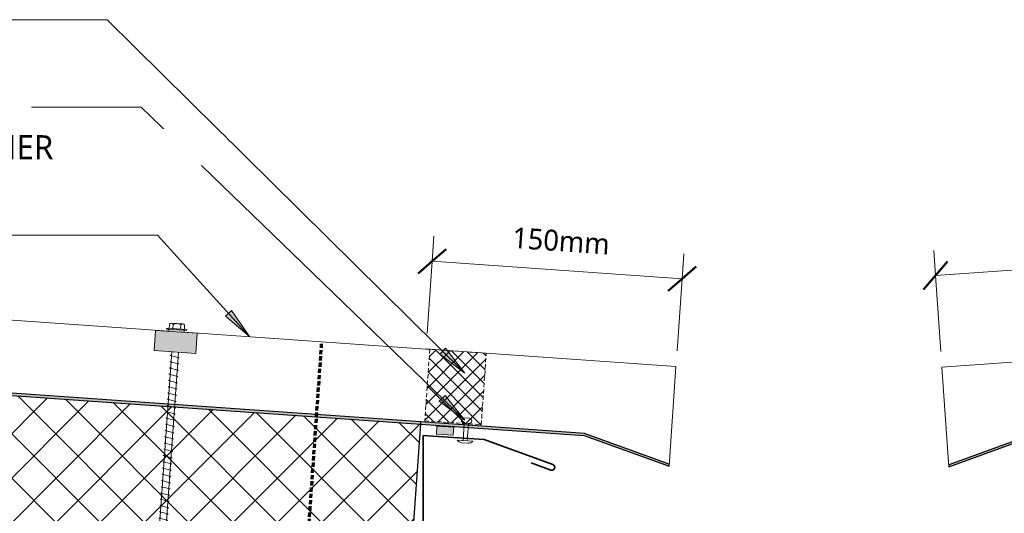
# Model space of a CAD drawing. Header units: millimetres. Extents: x -439 to 1006, y -317 to 663.
# Tile 4 of 6: x -133 to 338, y 402 to 638. Entities that reach past the tile are written whole.
import ezdxf

# ---------------------------------------------------------------- set-up
doc = ezdxf.new("R2010")
doc.units = ezdxf.units.MM
doc.linetypes.add('Dash Short', pattern=[3, 2, -1])
for name, color, linetype, lineweight in [('A-ANNO-DIMS', 211, 'Continuous', 9), ('A-ANNO-DIMS-5', 211, 'Continuous', 9), ('A-DETL', 90, 'Continuous', 13), ('A-DETL-GENF', 92, 'Continuous', 13), ('G-ANNO-TEXT', 231, 'Continuous', 9)]:
    doc.layers.add(name, color=color, linetype=linetype, lineweight=lineweight)
doc.styles.add('Yu Gothic', font='Yu Gothic.ttf', dxfattribs={"height": 11.5})
doc.styles.add('Yu Gothic_1', font='Yu Gothic.ttf', dxfattribs={"height": 10})
doc.dimstyles.new('Diagonal', dxfattribs={"dimscale": 304.8, "dimtxt": 11.609035, "dimasz": 0.04101, "dimexe": 0.03937, "dimexo": 0.024606, "dimgap": 0.024606, "dimtad": 1, "dimdec": 0, "dimzin": 0, "dimdsep": 46, "dimtxsty": 'Yu Gothic_1', "dimblk1": 'OBLIQUE', "dimblk2": 'OBLIQUE', "dimsah": 1, "dimcen": 0.09, "dimazin": 0, "dimtfac": 1, "dimtdec": 4, "dimtix": 1, "dimtmove": 0, "dimatfit": 3, "dimfxl": 1, "dimtvp": 1, "dimtfill": 1, "dimtolj": 1, "dimtzin": 0, "dimarcsym": 2})

# ---------------------------------------------------------------- blocks, each defined once
blk = doc.blocks.new('Thermospan w Gutter Overhang - 100mm-4829735-05 INSULATED VALLEY BOX GUTTER')
at = {"layer": 'A-DETL-GENF'}
h = blk.add_hatch(dxfattribs=at)
h.set_pattern_fill('FP_4', color=256, style=0, pattern_type=2)
h.set_pattern_definition([(229, (27.864, 347.721), (11.32064, -9.8409), []), (319, (27.864, 347.721), (9.8409, 11.32064), [])])
h.paths.add_polyline_path([(0, -1), (0, -100), (489.82, -100), (482.9, -1), (0.51, -1)])
for points in [[(-120, -88.1), (-120, -89.1), (-78.51, -101), (-78.51, -100)], [(0, -100), (0, -101), (489.89, -101), (489.82, -100), (154.34, -100)]]:
    blk.add_hatch(color=256, dxfattribs=at).paths.add_polyline_path(points)
h = blk.add_hatch(color=256, dxfattribs=at)
h.paths.add_polyline_path([(-78.51, -100), (-78.51, -101), (0, -101), (0, -100), (-28.58, -100)])
h.paths.add_polyline_path([(-78.64, -100.96), (-78.65, -101), (-78.51, -101)])
at = {"layer": 'A-DETL-GENF', "lineweight": 25}
for p, q in [((0, -1), (0, -100)), ((-120, -88.1), (-120, -89.1)), ((-78.51, -100), (-120, -88.1)), ((-120, -89.1), (-78.51, -101)), ((-78.65, -101), (0, -101)), ((0, -100), (-78.51, -100)), ((489.82, -100), (0, -100)), ((0, -100), (0, -101)), ((0, -101), (489.89, -101))]:
    blk.add_line(p, q, dxfattribs=at)
at = {"layer": 'A-DETL-GENF'}
for p, q in [((-120, -88.1), (-120, -136)), ((-28.93, -136), (-120, -136)), ((-1.84, -136), (-28.93, -136)), ((0, -136), (-1.84, -136)), ((0, -136), (116.07, -136)), ((123.41, -136), (492.34, -136))]:
    blk.add_line(p, q, dxfattribs=at)
blk = doc.blocks.new('Thermospan w Gutter Overhang - 100mm-4829698-05 INSULATED VALLEY BOX GUTTER')
at = {"layer": 'A-DETL-GENF'}
blk.add_hatch(color=256, dxfattribs=at).paths.add_polyline_path([(-119.74, 88.1), (-78.25, 100), (-78.25, 101), (-119.74, 89.1)])
for p in [(-27.7, 136), (-119.74, 88.1)]:
    blk.add_line(p, (-119.74, 136), dxfattribs=at)
at = {"layer": 'A-DETL-GENF', "lineweight": 25}
for p, q in [((-78.25, 101), (-119.74, 89.1)), ((-119.74, 88.1), (-78.25, 100)), ((-119.74, 89.1), (-119.74, 88.1))]:
    blk.add_line(p, q, dxfattribs=at)
blk = doc.blocks.new('Profiled Washer 01 - Profiled Washer 01-4175617-05 INSULATED VALLEY BOX GUTTER')
at = {"layer": 'A-DETL-GENF'}
for points in [[(-10, 6.11), (-10, -3.59), (10, -3.59), (10, 6.11)], [(-3.67, -3.59), (-3.67, -4.59), (3.67, -4.59), (3.67, -3.59)]]:
    blk.add_hatch(color=256, dxfattribs=at).paths.add_polyline_path(points)
for p, q in [((-2.17, 170.67), (-1.6, 171)), ((2.17, 169.91), (-2.17, 170.67)), ((-1.6, 172.09), (0, 173.99)), ((-1.6, 6.11), (-1.6, 172.09)), ((1.6, 172.09), (0, 173.99)), ((0, 173.99), (1.6, 170.03)), ((1.6, 172.09), (1.6, 6.11)), ((1.6, 169.58), (2.17, 169.91)), ((-2.17, 167.67), (-1.6, 168)), ((2.17, 166.91), (-2.17, 167.67)), ((1.6, 166.58), (2.17, 166.91)), ((-2.17, 164.67), (-1.6, 165)), ((2.17, 163.91), (-2.17, 164.67)), ((-2.17, 161.67), (-1.6, 162)), ((2.17, 160.91), (-2.17, 161.67)), ((1.6, 163.58), (2.17, 163.91)), ((1.6, 160.58), (2.17, 160.91)), ((-2.17, 158.67), (-1.6, 159)), ((2.17, 157.91), (-2.17, 158.67)), ((-2.17, 155.67), (-1.6, 156)), ((2.17, 154.91), (-2.17, 155.67)), ((1.6, 157.58), (2.17, 157.91)), ((-2.17, 152.67), (-1.6, 153)), ((2.17, 151.91), (-2.17, 152.67)), ((1.6, 154.58), (2.17, 154.91)), ((1.6, 151.58), (2.17, 151.91)), ((-2.17, 149.67), (-1.6, 150)), ((2.17, 148.91), (-2.17, 149.67)), ((-2.17, 146.67), (-1.6, 147)), ((2.17, 145.91), (-2.17, 146.67)), ((1.6, 148.58), (2.17, 148.91)), ((-2.17, 143.67), (-1.6, 144)), ((2.17, 142.91), (-2.17, 143.67)), ((1.6, 145.58), (2.17, 145.91)), ((1.6, 142.58), (2.17, 142.91)), ((-2.17, 140.67), (-1.6, 141)), ((2.17, 139.91), (-2.17, 140.67)), ((-2.17, 137.67), (-1.6, 138)), ((2.17, 136.91), (-2.17, 137.67)), ((1.6, 139.58), (2.17, 139.91)), ((1.6, 136.58), (2.17, 136.91)), ((-2.17, 134.67), (-1.6, 135)), ((2.17, 133.91), (-2.17, 134.67)), ((1.6, 133.58), (2.17, 133.91)), ((-2.17, 131.67), (-1.6, 132)), ((2.17, 130.91), (-2.17, 131.67)), ((-2.17, 128.67), (-1.6, 129)), ((2.17, 127.91), (-2.17, 128.67)), ((1.6, 130.58), (2.17, 130.91)), ((1.6, 127.58), (2.17, 127.91)), ((-2.17, 125.67), (-1.6, 126)), ((2.17, 124.91), (-2.17, 125.67)), ((-2.17, 122.67), (-1.6, 123)), ((2.17, 121.91), (-2.17, 122.67)), ((1.6, 124.58), (2.17, 124.91)), ((-2.17, 119.67), (-1.6, 120)), ((2.17, 118.91), (-2.17, 119.67)), ((1.6, 121.58), (2.17, 121.91)), ((1.6, 118.58), (2.17, 118.91)), ((-2.17, 116.67), (-1.6, 117)), ((2.17, 115.91), (-2.17, 116.67)), ((-2.17, 113.67), (-1.6, 114)), ((2.17, 112.91), (-2.17, 113.67)), ((1.6, 115.58), (2.17, 115.91)), ((-2.17, 110.67), (-1.6, 111)), ((2.17, 109.91), (-2.17, 110.67)), ((1.6, 112.58), (2.17, 112.91)), ((1.6, 109.58), (2.17, 109.91)), ((-2.17, 107.67), (-1.6, 108)), ((2.17, 106.91), (-2.17, 107.67)), ((-2.17, 104.67), (-1.6, 105)), ((2.17, 103.91), (-2.17, 104.67)), ((1.6, 106.58), (2.17, 106.91)), ((1.6, 103.58), (2.17, 103.91)), ((-2.17, 101.67), (-1.6, 102)), ((2.17, 100.91), (-2.17, 101.67)), ((1.6, 100.58), (2.17, 100.91)), ((-2.17, 98.67), (-1.6, 99)), ((2.17, 97.91), (-2.17, 98.67)), ((-2.17, 95.67), (-1.6, 96)), ((2.17, 94.91), (-2.17, 95.67)), ((1.6, 97.58), (2.17, 97.91)), ((1.6, 94.58), (2.17, 94.91)), ((-2.17, 92.67), (-1.6, 93)), ((2.17, 91.91), (-2.17, 92.67)), ((-2.17, 89.67), (-1.6, 90)), ((2.17, 88.91), (-2.17, 89.67)), ((1.6, 91.58), (2.17, 91.91)), ((-2.17, 86.67), (-1.6, 87)), ((2.17, 85.91), (-2.17, 86.67)), ((1.6, 88.58), (2.17, 88.91)), ((1.6, 85.58), (2.17, 85.91)), ((-2.17, 83.67), (-1.6, 84)), ((2.17, 82.91), (-2.17, 83.67)), ((-2.17, 80.67), (-1.6, 81)), ((2.17, 79.91), (-2.17, 80.67)), ((1.6, 82.58), (2.17, 82.91)), ((-2.17, 77.67), (-1.6, 78)), ((2.17, 76.91), (-2.17, 77.67)), ((1.6, 79.58), (2.17, 79.91)), ((1.6, 76.58), (2.17, 76.91)), ((-2.17, 74.67), (-1.6, 75)), ((2.17, 73.91), (-2.17, 74.67)), ((-2.17, 71.67), (-1.6, 72)), ((2.17, 70.91), (-2.17, 71.67)), ((1.6, 73.58), (2.17, 73.91)), ((1.6, 70.58), (2.17, 70.91)), ((-2.17, 68.67), (-1.6, 69)), ((2.17, 67.91), (-2.17, 68.67)), ((1.6, 67.58), (2.17, 67.91)), ((-2.17, 65.67), (-1.6, 66)), ((2.17, 64.91), (-2.17, 65.67)), ((-2.17, 62.67), (-1.6, 63)), ((2.17, 61.91), (-2.17, 62.67)), ((1.6, 64.58), (2.17, 64.91)), ((1.6, 61.58), (2.17, 61.91)), ((-2.17, 59.67), (-1.6, 60)), ((2.17, 58.91), (-2.17, 59.67)), ((-2.17, 56.67), (-1.6, 57)), ((2.17, 55.91), (-2.17, 56.67)), ((1.6, 58.58), (2.17, 58.91)), ((-2.17, 53.67), (-1.6, 54)), ((2.17, 52.91), (-2.17, 53.67)), ((1.6, 55.58), (2.17, 55.91)), ((1.6, 52.58), (2.17, 52.91)), ((-2.17, 50.67), (-1.6, 51)), ((2.17, 49.91), (-2.17, 50.67)), ((-2.17, 47.67), (-1.6, 48)), ((2.17, 46.91), (-2.17, 47.67)), ((1.6, 49.58), (2.17, 49.91)), ((-2.17, 44.67), (-1.6, 45)), ((2.17, 43.91), (-2.17, 44.67)), ((1.6, 46.58), (2.17, 46.91)), ((1.6, 43.58), (2.17, 43.91)), ((-2.17, 41.67), (-1.6, 42)), ((2.17, 40.91), (-2.17, 41.67)), ((-2.17, 38.67), (-1.6, 39)), ((2.17, 37.91), (-2.17, 38.67)), ((1.6, 40.58), (2.17, 40.91)), ((1.6, 37.58), (2.17, 37.91)), ((-2.17, 35.67), (-1.6, 36)), ((2.17, 34.91), (-2.17, 35.67)), ((1.6, 34.58), (2.17, 34.91)), ((-2.17, 32.67), (-1.6, 33)), ((2.17, 31.91), (-2.17, 32.67)), ((-2.17, 29.67), (-1.6, 30)), ((2.17, 28.91), (-2.17, 29.67)), ((1.6, 31.58), (2.17, 31.91)), ((1.6, 28.58), (2.17, 28.91)), ((-2.17, 26.67), (-1.6, 27)), ((2.17, 25.91), (-2.17, 26.67)), ((-2.17, 23.67), (-1.6, 24)), ((2.17, 22.91), (-2.17, 23.67)), ((1.6, 25.58), (2.17, 25.91)), ((-2.17, 20.67), (-1.6, 21)), ((2.17, 19.91), (-2.17, 20.67)), ((1.6, 22.58), (2.17, 22.91)), ((1.6, 19.58), (2.17, 19.91)), ((-2.17, 17.67), (-1.6, 18)), ((2.17, 16.91), (-2.17, 17.67)), ((-2.17, 14.67), (-1.6, 15)), ((2.17, 13.91), (-2.17, 14.67)), ((1.6, 16.58), (2.17, 16.91)), ((-2.17, 11.67), (-1.6, 12)), ((2.17, 10.91), (-2.17, 11.67)), ((1.6, 13.58), (2.17, 13.91)), ((1.6, 10.58), (2.17, 10.91)), ((10, 6.11), (-10, 6.11)), ((-10, 6.11), (-10, -3.59)), ((-2.17, 8.67), (-1.6, 9)), ((2.17, 7.91), (-2.17, 8.67)), ((1.6, 7.58), (2.17, 7.91)), ((10, -3.59), (10, 6.11)), ((-10, -3.59), (10, -3.59)), ((-4.79, -5.09), (-4.79, -4.59)), ((-3.67, -4.59), (-4.79, -4.59)), ((-3.67, -3.59), (-3.67, -4.59)), ((-3.67, -4.59), (3.67, -4.59)), ((3.67, -4.59), (3.67, -3.59)), ((4.79, -4.59), (3.67, -4.59)), ((4.79, -4.59), (4.79, -5.09)), ((4.79, -5.09), (-4.79, -5.09)), ((-3.67, -5.09), (-3.67, -7.07)), ((-2.76, -7.57), (2.76, -7.57)), ((-1.85, -5.09), (-1.85, -7.07)), ((1.85, -5.09), (1.85, -7.07)), ((3.67, -5.09), (3.67, -7.07))]:
    blk.add_line(p, q, dxfattribs=at)
for centre, radius, start, end in [((0.08, 174.71), 3.11, 237.5025, 285.6941), ((-2.76, -6.49), 1.08, 212.3801, 327.6199), ((0, -3.9), 3.67, 239.7274, 300.2726), ((2.76, -6.49), 1.08, 212.3801, 327.6199)]:
    blk.add_arc(centre, radius, start, end, dxfattribs=at)
blk = doc.blocks.new('Pop Rivets - Rivet-4326361-05 INSULATED VALLEY BOX GUTTER')
at = {"layer": 'A-DETL-GENF'}
for p, q in [((3.77, 0), (-3.77, 0)), ((-1.5, 1.16), (1.5, 1.16)), ((-1, -8.12), (-1, 0)), ((1, -8.12), (1, 0)), ((1.17, -8.29), (-1.24, -8.29)), ((-1, -8.29), (-1, -8.12)), ((1, -8.29), (1, -8.12)), ((-1.24, -10.79), (1.17, -10.79))]:
    blk.add_line(p, q, dxfattribs=at)
for centre, radius, start, end in [((-1.5, -1.65), 2.8, 90, 144), ((1.5, -1.65), 2.8, 36, 90), ((-1.24, -9.54), 1.25, 90, 270), ((1.17, -9.54), 1.25, 270, 90)]:
    blk.add_arc(centre, radius, start, end, dxfattribs=at)
blk = doc.blocks.new('Foam Closure - Foam Closure-4717027-05 INSULATED VALLEY BOX GUTTER')
at = {"layer": 'A-DETL-GENF'}
h = blk.add_hatch(dxfattribs=at)
h.set_pattern_fill('FP_7', color=256, style=0, pattern_type=2)
h.set_pattern_definition([(49, (-29.701, -449.406), (-3.77355, 3.280295), []), (139, (-29.701, -449.406), (-3.280295, -3.77355), [])])
h.paths.add_polyline_path([(27.1, 0), (27.1, 34.31), (0, 34.31), (0, 0), (26.62, 0)])
at = {"layer": 'A-DETL-GENF', "linetype": 'Dash Short'}
for p, q in [((27.1, 34.31), (0, 34.31)), ((0, 34.31), (0, 0)), ((27.1, 0), (27.1, 34.31)), ((0, 0), (27.1, 0))]:
    blk.add_line(p, q, dxfattribs=at)
blk = doc.blocks.new('DIMBLOCK1-05 INSULATED VALLEY BOX GUTTER')
at = {"layer": 'A-ANNO-DIMS-5'}
for p, q in [((425.22, 524.18), (424.39, 536.15)), ((305.52, 515.81), (304.68, 527.78)), ((425.22, 524.18), (305.52, 515.81)), ((425.22, 524.18), (427.84, 486.77)), ((305.52, 515.81), (308.06, 479.42))]:
    blk.add_line(p, q, dxfattribs=at)
at = {"layer": 'A-ANNO-DIMS-5', "lineweight": 50}
for p, q in [((425.22, 524.18), (431.02, 530.85)), ((425.22, 524.18), (419.43, 517.51)), ((305.52, 515.81), (311.32, 522.48)), ((305.52, 515.81), (299.72, 509.14))]:
    blk.add_line(p, q, dxfattribs=at)
at = {"layer": 'A-ANNO-DIMS-5', "color": 0, "insert": (341.65, 537.42), "char_height": 10, "width": 53.8796, "attachment_point": 1, "rotation": 4, "line_spacing_factor": 1.024327, "style": 'Yu Gothic_1', "bg_fill": 3, "box_fill_scale": 1.25, "bg_fill_color": 256, "bg_fill_true_color": 13158600, "bg_fill_transparency": 0}
blk.add_mtext('150mm\\fYu Gothic|b0|i0|c178|p34|;\u200c', dxfattribs=at)
blk = doc.blocks.new('_Oblique')
at = {"color": 0, "linetype": 'ByBlock', "lineweight": -2}
blk.add_line((-0.5, -0.5), (0.5, 0.5), dxfattribs=at)
blk = doc.blocks.new('DIMBLOCK2-05 INSULATED VALLEY BOX GUTTER')
at = {"layer": 'A-ANNO-DIMS-5'}
for p, q in [((64.48, 522.62), (65.31, 534.59)), ((184.19, 514.25), (185.02, 526.22)), ((64.48, 522.62), (62.06, 488.08)), ((184.19, 514.25), (64.48, 522.62)), ((184.19, 514.25), (181.77, 479.71))]:
    blk.add_line(p, q, dxfattribs=at)
at = {"layer": 'A-ANNO-DIMS-5', "lineweight": 50}
for p, q in [((64.48, 522.62), (71.15, 528.42)), ((64.48, 522.62), (57.81, 516.82)), ((184.19, 514.25), (190.86, 520.05)), ((184.19, 514.25), (177.51, 508.45))]:
    blk.add_line(p, q, dxfattribs=at)
at = {"layer": 'A-ANNO-DIMS-5', "color": 0, "insert": (103.26, 538.99), "char_height": 10, "width": 53.8796, "attachment_point": 1, "rotation": 356, "line_spacing_factor": 1.024327, "style": 'Yu Gothic_1', "bg_fill": 3, "box_fill_scale": 1.25, "bg_fill_color": 256, "bg_fill_true_color": 13158600, "bg_fill_transparency": 0}
blk.add_mtext('150mm\\fYu Gothic|b0|i0|c178|p34|;\u200d', dxfattribs=at)

msp = doc.modelspace()

# ---------------------------------------------------------------- hatches: boundary and pattern name
at = {"layer": 'A-DETL-GENF'}
msp.add_hatch(color=10, dxfattribs=at).paths.add_polyline_path([(74.56, 439.3), (74.83, 443.14), (66.81, 443.7), (66.54, 439.86)])
at = {"layer": 'G-ANNO-TEXT'}
for points in [[(-22.97, 486.53), (-31.57, 498.98), (-34.49, 496.33)], [(80.08, 446.55), (70.67, 458.4), (67.92, 455.56)]]:
    msp.add_hatch(color=7, dxfattribs=at).paths.add_polyline_path(points)

# ---------------------------------------------------------------- linework, layer by layer
at = {"layer": 'A-DETL', "linetype": 'Dash Short', "lineweight": 70}
msp.add_line((2.24, 349.42), (11.66, 484.09), dxfattribs=at)
at = {"layer": 'A-DETL'}
for p, q in [((66.81, 443.7), (66.54, 439.86)), ((74.83, 443.14), (66.81, 443.7)), ((66.54, 439.86), (74.56, 439.3)), ((74.56, 439.3), (74.83, 443.14))]:
    msp.add_line(p, q, dxfattribs=at)
at = {"layer": 'A-DETL', "lineweight": 35}
for p, q in [((60.14, 439.24), (60.14, 286.69)), ((60.14, 439.24), (89.4, 437.2)), ((89.4, 437.2), (122.29, 425.23)), ((121.34, 422.61), (111.94, 426.03))]:
    msp.add_line(p, q, dxfattribs=at)
msp.add_arc((121.81, 423.92), 1.39, 250, 70, dxfattribs=at)
at = {"layer": 'G-ANNO-TEXT', "color": 7}
for p, q in [((-91.06, 638.26), (-174.53, 638.26)), ((-83.66, 596.41), (-127.28, 596.41)), ((-74.82, 596.41), (-83.66, 596.41)), ((80.08, 446.55), (-74.82, 596.41)), ((-114.82, 535.15), (-139.19, 535.15)), ((-66.95, 535.15), (-114.82, 535.15)), ((-22.97, 486.53), (-66.95, 535.15)), ((-31.57, 498.98), (-34.49, 496.33)), ((-34.49, 496.33), (-22.97, 486.53)), ((-22.97, 486.53), (-31.57, 498.98)), ((70.67, 458.4), (67.92, 455.56)), ((80.08, 446.55), (70.67, 458.4)), ((67.92, 455.56), (80.08, 446.55))]:
    msp.add_line(p, q, dxfattribs=at)

# ---------------------------------------------------------------- block references
at = {"layer": 'A-DETL-GENF'}
for name, p, rotation in [('Thermospan w Gutter Overhang - 100mm-4829698-05 INSULATED VALLEY BOX GUTTER', (437.52, 344.62), 3.99999999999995), ('Thermospan w Gutter Overhang - 100mm-4829735-05 INSULATED VALLEY BOX GUTTER', (52.05, 344.93), 176.0000000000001), ('Profiled Washer 01 - Profiled Washer 01-4175617-05 INSULATED VALLEY BOX GUTTER', (-58.17, 485.22), 176.0000000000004), ('Pop Rivets - Rivet-4326361-05 INSULATED VALLEY BOX GUTTER', (80.27, 436.75), 176.0000000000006)]:
    msp.add_blockref(name, p, dxfattribs=dict(at, rotation=rotation))
at = {"layer": 'A-DETL-GENF', "linetype": 'Dash Short', "rotation": 356.0000000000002}
msp.add_blockref('Foam Closure - Foam Closure-4717027-05 INSULATED VALLEY BOX GUTTER', (60.98, 446.24), dxfattribs=at)

# ---------------------------------------------------------------- texts
at = {"layer": 'G-ANNO-TEXT', "color": 7, "insert": (-421.87, 582.98), "char_height": 11.5, "width": 385.2108, "attachment_point": 1, "style": 'Yu Gothic', "bg_fill": 3, "box_fill_scale": 1.25, "bg_fill_color": 256, "bg_fill_true_color": 13158600, "bg_fill_transparency": 0}
msp.add_mtext('TAPPING SCREW WITH NEOPRENE WASHER', dxfattribs=at)

# ---------------------------------------------------------------- next in the draw order: dimensions: what is measured, and where the dimension line sits
at = {"layer": 'A-ANNO-DIMS'}
for base, p1, p2, angle, text, override, picture, middle in [((305.52, 515.81), (428.36, 479.28), (308.58, 471.93), 4, '150mm\u200c', {"dimpost": '<>', "dimfxl": 120.004367}, 'DIMBLOCK1-05 INSULATED VALLEY BOX GUTTER', (364.43, 533.4)), ((64.48, 522.62), (181.25, 472.23), (61.54, 480.6), 356, '150mm\u200d', {"dimpost": '<>', "dimfxl": 120}, 'DIMBLOCK2-05 INSULATED VALLEY BOX GUTTER', (125.27, 531.84))]:
    dim = msp.add_linear_dim(base=base, p1=p1, p2=p2, angle=angle, text=text, dimstyle='Diagonal', override=override, dxfattribs=at)
    dim.commit()
    dim.dimension.update_dxf_attribs({"geometry": picture, "text_midpoint": middle})

# ---------------------------------------------------------------- next in the draw order: hatches: boundary and pattern name
at = {"layer": 'G-ANNO-TEXT'}
msp.add_hatch(color=7, dxfattribs=at).paths.add_polyline_path([(80.22, 468.98), (70.94, 480.93), (68.17, 478.12)])

# ---------------------------------------------------------------- next in the draw order: linework, layer by layer
at = {"layer": 'G-ANNO-TEXT', "color": 7}
for p, q in [((80.22, 468.98), (-91.06, 638.26)), ((70.94, 480.93), (68.17, 478.12)), ((80.22, 468.98), (70.94, 480.93)), ((68.17, 478.12), (80.22, 468.98))]:
    msp.add_line(p, q, dxfattribs=at)

doc.saveas('drawing.dxf')
